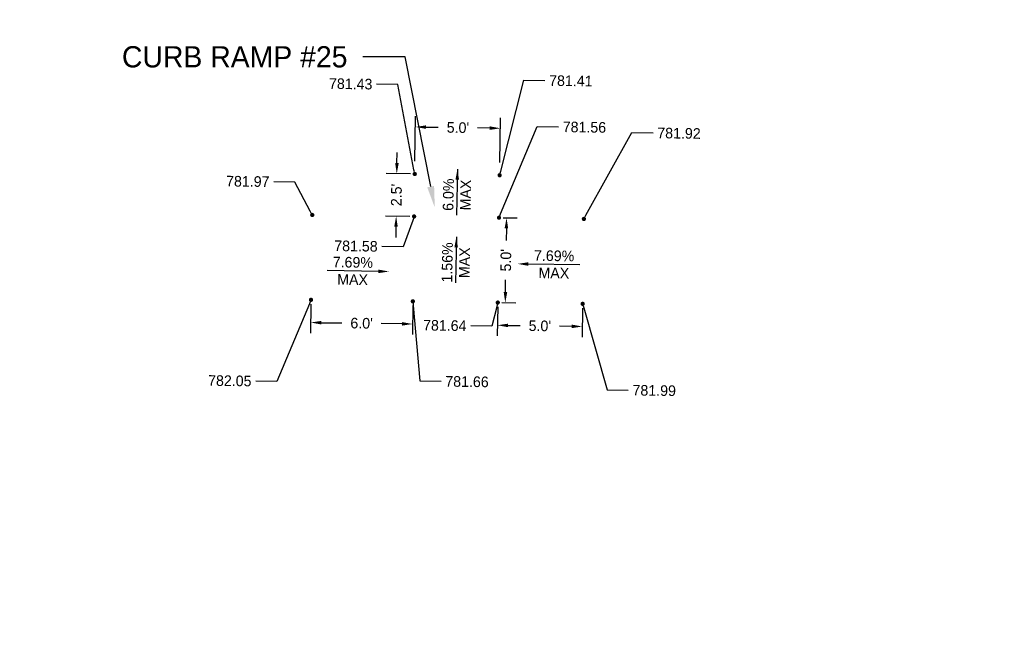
# Model space of a CAD drawing. Header units: feet. Extents: x 1384904 to 1390579, y 443400 to 444295.
# Tile 45 of 57: x 1389530 to 1389588, y 443898 to 443934. Entities that reach past the tile are written whole.
import ezdxf
from ezdxf import colors
from ezdxf.entities.mleader import LeaderData, LeaderLine
from ezdxf.math import Vec2, Vec3

# ---------------------------------------------------------------- set-up
doc = ezdxf.new("R2010")
doc.units = ezdxf.units.FT
doc.header["$MEASUREMENT"] = 0
doc.layers.add('DT_P_Text', color=3, linetype='Continuous')
doc.layers.add('PV_P_Text', color=7, linetype='Continuous')
doc.styles.get("Standard").update_dxf_attribs({"font": 'font31.shx'})
doc.dimstyles.get("Standard").update_dxf_attribs({"dimtxt": 0.18, "dimasz": 0.18, "dimexe": 0.18, "dimexo": 0.0625, "dimgap": 0.09, "dimtad": 0, "dimtih": 1, "dimtoh": 1, "dimdec": 4, "dimzin": 0, "dimdsep": 46, "dimtxsty": 'Standard', "dimcen": 0.09, "dimadec": 0, "dimazin": 0, "dimtfac": 1, "dimtdec": 4, "dimtofl": 0, "dimtmove": 0, "dimatfit": 3, "dimfxl": 1, "dimtolj": 1, "dimtzin": 0, "dimarcsym": 0})

# ---------------------------------------------------------------- blocks, each defined once
blk = doc.blocks.new('*D1022')
at = {"layer": 'Defpoints', "color": 0, "transparency": 16777216}
for p in [(1389547.546, 443917.98), (1389553.545, 443917.891), (1389553.525, 443916.555)]:
    blk.add_point(p, dxfattribs=at)
at = {"layer": 'PV_P_Text', "color": 0, "lineweight": -2, "transparency": 16777216}
for p, q in [((1389547.542, 443917.73), (1389547.517, 443916.018)), ((1389553.541, 443917.641), (1389553.516, 443915.93)), ((1389548.151, 443916.634), (1389549.365, 443916.616)), ((1389552.9, 443916.564), (1389551.686, 443916.582))]:
    blk.add_line(p, q, dxfattribs=at)
at = {"layer": 'PV_P_Text', "color": 0, "transparency": 16777216}
for points in [[(1389548.152, 443916.738), (1389548.149, 443916.53), (1389547.526, 443916.643)], [(1389552.902, 443916.668), (1389552.899, 443916.46), (1389553.525, 443916.555)]]:
    blk.add_solid(points, dxfattribs=at)
at = {"layer": 'PV_P_Text', "color": 0, "transparency": 16777216, "insert": (1389550.526, 443916.599), "char_height": 0.625, "attachment_point": 5, "rotation": 359.15596}
blk.add_mtext("\\A1;6.0'", dxfattribs=at)
blk = doc.blocks.new('_Dot')
at = {"color": 0, "linetype": 'ByBlock', "lineweight": -2}
blk.add_line((-0.5, 0), (-1, 0), dxfattribs=at)
at = {"color": 0, "linetype": 'ByBlock', "const_width": 0.5}
blk.add_lwpolyline([(-0.25, 0, 1), (0.25, 0, 1)], format="xyb", close=True, dxfattribs=at)
blk = doc.blocks.new('*D1023')
at = {"layer": 'Defpoints', "color": 0, "transparency": 16777216}
for p in [(1389552.597, 443925.406), (1389553.655, 443925.39), (1389553.619, 443922.891)]:
    blk.add_point(p, dxfattribs=at)
at = {"layer": 'PV_P_Text', "color": 0, "lineweight": -2, "transparency": 16777216}
for p, q in [((1389552.606, 443926.031), (1389552.615, 443926.656)), ((1389553.405, 443925.394), (1389551.972, 443925.415)), ((1389553.369, 443922.894), (1389551.935, 443922.915)), ((1389552.551, 443922.281), (1389552.542, 443921.656))]:
    blk.add_line(p, q, dxfattribs=at)
at = {"layer": 'PV_P_Text', "color": 0, "transparency": 16777216}
for points in [[(1389552.502, 443926.032), (1389552.71, 443926.029), (1389552.597, 443925.406)], [(1389552.447, 443922.283), (1389552.655, 443922.28), (1389552.56, 443922.906)]]:
    blk.add_solid(points, dxfattribs=at)
at = {"layer": 'PV_P_Text', "color": 0, "transparency": 16777216, "insert": (1389552.578, 443924.156), "char_height": 0.625, "attachment_point": 5, "rotation": 89.15596}
blk.add_mtext("\\A1;2.5'", dxfattribs=at)
blk = doc.blocks.new('*D1024')
at = {"layer": 'Defpoints', "color": 0, "transparency": 16777216}
for p in [(1389558.698, 443928.083), (1389553.663, 443925.896), (1389558.662, 443925.817)]:
    blk.add_point(p, dxfattribs=at)
at = {"layer": 'PV_P_Text', "color": 0, "lineweight": -2, "transparency": 16777216}
for p, q in [((1389553.667, 443926.146), (1389553.709, 443928.788)), ((1389558.666, 443926.067), (1389558.708, 443928.708)), ((1389554.324, 443928.153), (1389555.044, 443928.141)), ((1389558.073, 443928.093), (1389557.354, 443928.105))]:
    blk.add_line(p, q, dxfattribs=at)
at = {"layer": 'PV_P_Text', "color": 0, "transparency": 16777216}
for points in [[(1389554.326, 443928.257), (1389554.322, 443928.049), (1389553.699, 443928.163)], [(1389558.075, 443928.197), (1389558.072, 443927.989), (1389558.698, 443928.083)]]:
    blk.add_solid(points, dxfattribs=at)
at = {"layer": 'PV_P_Text', "color": 0, "transparency": 16777216, "insert": (1389556.199, 443928.123), "char_height": 0.625, "attachment_point": 5, "rotation": 359.08618}
blk.add_mtext("\\A1;5.0'", dxfattribs=at)
blk = doc.blocks.new('*D1025')
at = {"layer": 'Defpoints', "color": 0, "transparency": 16777216}
for p in [(1389558.618, 443922.817), (1389559.062, 443922.81), (1389558.544, 443917.818)]:
    blk.add_point(p, dxfattribs=at)
at = {"layer": 'PV_P_Text', "color": 0, "lineweight": -2, "transparency": 16777216}
for p, q in [((1389558.868, 443922.813), (1389559.687, 443922.801)), ((1389559.053, 443922.186), (1389559.042, 443921.466)), ((1389558.997, 443918.436), (1389559.008, 443919.156)), ((1389558.794, 443917.814), (1389559.613, 443917.802))]:
    blk.add_line(p, q, dxfattribs=at)
at = {"layer": 'PV_P_Text', "color": 0, "transparency": 16777216}
for points in [[(1389558.948, 443922.187), (1389559.157, 443922.184), (1389559.062, 443922.81)], [(1389558.893, 443918.437), (1389559.102, 443918.434), (1389558.988, 443917.811)]]:
    blk.add_solid(points, dxfattribs=at)
at = {"layer": 'PV_P_Text', "color": 0, "transparency": 16777216, "insert": (1389559.025, 443920.311), "char_height": 0.625, "attachment_point": 5, "rotation": 89.15596}
blk.add_mtext("\\A1;5.0'", dxfattribs=at)
blk = doc.blocks.new('*D1026')
at = {"layer": 'Defpoints', "color": 0, "transparency": 16777216}
for p in [(1389558.544, 443917.818), (1389563.544, 443917.744), (1389563.524, 443916.408)]:
    blk.add_point(p, dxfattribs=at)
at = {"layer": 'PV_P_Text', "color": 0, "lineweight": -2, "transparency": 16777216}
for p, q in [((1389558.541, 443917.568), (1389558.515, 443915.856)), ((1389563.54, 443917.494), (1389563.515, 443915.783)), ((1389559.15, 443916.472), (1389559.869, 443916.461)), ((1389562.899, 443916.417), (1389562.18, 443916.427))]:
    blk.add_line(p, q, dxfattribs=at)
at = {"layer": 'PV_P_Text', "color": 0, "transparency": 16777216}
for points in [[(1389559.151, 443916.576), (1389559.148, 443916.368), (1389558.525, 443916.481)], [(1389562.901, 443916.521), (1389562.898, 443916.313), (1389563.524, 443916.408)]]:
    blk.add_solid(points, dxfattribs=at)
at = {"layer": 'PV_P_Text', "color": 0, "transparency": 16777216, "insert": (1389561.024, 443916.444), "char_height": 0.625, "attachment_point": 5, "rotation": 359.15596}
blk.add_mtext("\\A1;5.0'", dxfattribs=at)
blk = doc.blocks.new('*D1064')
at = {"layer": 'Defpoints', "color": 0, "transparency": 16777216}
for p in [(1387540.978, 443974.544), (1387672.964, 443972.599), (1387677.04, 443965.292), (1390194.578, 443935.45), (1387670.013, 443772.371)]:
    blk.add_point(p, dxfattribs=at)
at = {"layer": 'DT_P_Text', "color": 0, "lineweight": -2, "transparency": 16777216}
for start, end in [(324.33813, 350.58886), (277.72294, 301.58179)]:
    blk.add_arc((1387672.964, 443972.6), 8.368, start, end, dxfattribs=at)
at = {"layer": 'DT_P_Text', "color": 0, "transparency": 16777216}
for points in [[(1387681.011, 443971.25), (1387681.426, 443971.213), (1387681.33, 443972.476)], [(1387674.101, 443964.1), (1387674.076, 443964.516), (1387672.84, 443964.233)]]:
    blk.add_solid(points, dxfattribs=at)
at = {"layer": 'DT_P_Text', "color": 0, "transparency": 16777216, "insert": (1387678.793, 443966.596), "char_height": 1.25, "attachment_point": 5}
blk.add_mtext('\\A1;90°0\'0"', dxfattribs=at)
blk = doc.blocks.new('*D1067')
at = {"layer": 'Defpoints', "color": 0, "transparency": 16777216}
for p in [(1387540.978, 443974.544), (1388536.58, 443959.876), (1388529.293, 443955.832), (1390194.578, 443935.45), (1388524.619, 443400.178)]:
    blk.add_point(p, dxfattribs=at)
at = {"layer": 'DT_P_Text', "color": 0, "lineweight": -2, "transparency": 16777216}
for start, end in [(187.75776, 214.00324), (236.01864, 260.17396)]:
    blk.add_arc((1388536.58, 443959.876), 8.334, start, end, dxfattribs=at)
at = {"layer": 'DT_P_Text', "color": 0, "transparency": 16777216}
for points in [[(1388528.114, 443958.739), (1388528.53, 443958.764), (1388528.247, 443959.999)], [(1388535.177, 443951.872), (1388535.137, 443951.457), (1388536.402, 443951.544)]]:
    blk.add_solid(points, dxfattribs=at)
at = {"layer": 'DT_P_Text', "color": 0, "transparency": 16777216, "insert": (1388530.581, 443954.091), "char_height": 1.25, "attachment_point": 5}
blk.add_mtext('\\A1;89°37\'11"', dxfattribs=at)
blk = doc.blocks.new('*D1069')
at = {"layer": 'Defpoints', "color": 0, "transparency": 16777216}
for p in [(1387540.978, 443974.544), (1388891.872, 443954.644), (1388895.842, 443947.513), (1390194.578, 443935.45), (1388883.325, 443416.879)]:
    blk.add_point(p, dxfattribs=at)
at = {"layer": 'DT_P_Text', "color": 0, "lineweight": -2, "transparency": 16777216}
for start, end in [(324.55029, 350.37077), (277.87464, 301.16142)]:
    blk.add_arc((1388891.872, 443954.642), 8.16, start, end, dxfattribs=at)
at = {"layer": 'DT_P_Text', "color": 0, "transparency": 16777216}
for points in [[(1388899.71, 443953.296), (1388900.125, 443953.258), (1388900.032, 443954.522)], [(1388893.003, 443946.351), (1388892.978, 443946.767), (1388891.743, 443946.483)]]:
    blk.add_solid(points, dxfattribs=at)
at = {"layer": 'DT_P_Text', "color": 0, "transparency": 16777216, "insert": (1388897.553, 443948.784), "char_height": 1.25, "attachment_point": 5}
blk.add_mtext('\\A1;90°3\'59"', dxfattribs=at)

msp = doc.modelspace()

# ---------------------------------------------------------------- linework, layer by layer
at = {"layer": 'PV_P_Text', "linetype": 'ByBlock', "lineweight": -2}
for points in [[(1389556.17007, 443925.67837), (1389556.12142, 443922.96643)], [(1389556.10693, 443921.68803), (1389556.0571, 443918.97611)], [(1389563.37304, 443920.04267), (1389560.34335, 443920.0873)], [(1389551.5176, 443919.65637), (1389548.48791, 443919.701)]]:
    msp.add_lwpolyline(points, dxfattribs=at)
at = {"layer": 'PV_P_Text'}
for points in [[(1389556.05471, 443925.05534), (1389556.17007, 443925.67837), (1389556.26301, 443925.0516)], [(1389555.9913, 443921.06505), (1389556.10693, 443921.68803), (1389556.1996, 443921.06122)], [(1389551.51914, 443919.76052), (1389552.14253, 443919.64716), (1389551.51607, 443919.55221)], [(1389560.34181, 443919.98315), (1389559.71842, 443920.09651), (1389560.34488, 443920.19146)]]:
    msp.add_solid(points, dxfattribs=at)

# ---------------------------------------------------------------- texts
at = {"layer": 'PV_P_Text', "char_height": 0.625, "attachment_point": 5}
for s, insert, rotation in [('6.0%', (1389555.63661, 443924.17268), 88.9723817), ('MAX', (1389556.64919, 443924.15452), 88.9723817), ('1.56%', (1389555.57281, 443920.18258), 88.9472992), ('MAX', (1389556.58539, 443920.16397), 88.9472992), ('7.69%', (1389561.86565, 443920.5713), 359.1559594), ('7.69%', (1389550.01021, 443920.185), 359.1559594), ('MAX', (1389561.85073, 443919.55867), 359.1559594), ('MAX', (1389549.9953, 443919.17236), 359.1559594)]:
    msp.add_mtext(s, dxfattribs=dict(at, insert=insert, rotation=rotation))

# ---------------------------------------------------------------- dimensions: what is measured, and where the dimension line sits
at = {"layer": 'DT_P_Text'}
for base, line1, line2, picture, middle in [((1387677.04029, 443965.2921), ((1387670.0134, 443772.37098), (1387672.96367, 443972.59925)), ((1387540.978, 443974.544), (1390194.57763, 443935.45023)), '*D1064', (1387678.79269, 443966.5962)), ((1388529.29261, 443955.83234), ((1388524.61868, 443400.17799), (1388536.57959, 443959.87645)), ((1387540.978, 443974.544), (1390194.57763, 443935.45023)), '*D1067', (1388530.58119, 443954.09076)), ((1388895.84236, 443947.5127), ((1387540.978, 443974.544), (1390194.57763, 443935.45023)), ((1388883.32531, 443416.87915), (1388891.87229, 443954.64389)), '*D1069', (1388897.55345, 443948.78426))]:
    dim = msp.add_angular_dim_2l(base=base, line1=line1, line2=line2, dimstyle='Standard', override={"dimscale": 10, "dimtxt": 0.125, "dimasz": 0.125, "dimgap": 0.05, "dimaunit": 1, "dimadec": 3}, dxfattribs=at)
    dim.commit()
    dim.dimension.update_dxf_attribs({"geometry": picture, "text_midpoint": middle})
at = {"layer": 'PV_P_Text'}
for p1, p2, distance, picture, middle in [((1389553.66286, 443925.89644), (1389558.66222, 443925.8167), 2.26679, '*D1024', (1389556.19869, 443928.12307)), ((1389553.61857, 443922.89068), (1389553.6554, 443925.39041), 1.05869, '*D1023', (1389552.57841, 443924.15614)), ((1389558.54437, 443917.81757), (1389558.61803, 443922.81703), -0.44385, '*D1025', (1389559.025, 443920.31076)), ((1389547.54557, 443917.97961), (1389553.54492, 443917.89122), -1.33641, '*D1022', (1389550.52556, 443916.59915)), ((1389558.54437, 443917.81757), (1389563.54383, 443917.74392), -1.33641, '*D1026', (1389561.02442, 443916.44448))]:
    dim = msp.add_aligned_dim(p1=p1, p2=p2, distance=distance, text="<>'", dimstyle='Standard', override={"dimscale": 5, "dimtxt": 0.125, "dimasz": 0.125, "dimexe": 0.125, "dimexo": 0.05, "dimgap": 0.05, "dimtih": 0, "dimtoh": 0, "dimdec": 1}, dxfattribs=at)
    dim.commit()
    dim.dimension.update_dxf_attribs({"geometry": picture, "text_midpoint": middle})

# ---------------------------------------------------------------- leaders
at = {"layer": 'DT_P_Text'}
ml = msp.add_multileader_mtext('Standard', dxfattribs=at)
ml.set_content('CURB RAMP #25', color=256)
ml.set_leader_properties()
ml.build(insert=Vec2(0, 0))
ml.multileader.update_dxf_attribs({"text_right_attachment_type": 2, "dogleg_length": 0.25, "arrow_head_size": 1.25, "scale": 10})
ctx = ml.context
ctx.base_point, ctx.scale, ctx.char_height, ctx.arrow_head_size, ctx.landing_gap_size, ctx.plane_origin = Vec3(1389534.39773, 443932.29444), 10, 1.25, 1.25, 0.9, Vec3(1389556.09389, 443917.85367)
ctx.right_attachment, ctx.text_align_type = 2, 2
notes = []
notes.append((ctx, [(0, (1, 1, 0), (1389553.09257, 443932.29444), (-1, 0), 2.5, [(0, [(1389554.83463, 443923.41931)], 0, [])])]))
ctx.mtext.insert, ctx.mtext.alignment, ctx.mtext.flow_direction = Vec3(1389549.69257, 443932.91944), 3, 5
at = {"layer": 'PV_P_Text'}
ml = msp.add_multileader_mtext('Standard', dxfattribs=at)
ml.set_content('781.43', color=256)
ml.set_leader_properties()
ml.set_arrow_properties(name='DOT')
ml.build(insert=Vec2(0, 0))
ml.multileader.update_dxf_attribs({"text_right_attachment_type": 2, "dogleg_length": 0.25, "arrow_head_size": 0.25, "scale": 5})
ctx = ml.context
ctx.base_point, ctx.scale, ctx.char_height, ctx.arrow_head_size, ctx.landing_gap_size, ctx.plane_origin, ctx.plane_x_axis, ctx.plane_y_axis = Vec3(1389548.11891, 443930.72638), 5, 0.625, 0.25, 0.25, Vec3(1389553.68458, 443925.37744), Vec3(0.9998915, -0.01473075), Vec3(0.01473075, 0.9998915)
ctx.right_attachment, ctx.text_align_type = 2, 2
notes.append((ctx, [(0, (1, 1, 0), (1389552.66108, 443930.65947), (-0.9998915, 0.01473075), 1.25, [(0, [(1389553.6554, 443925.39041)], 0, [])])]))
ctx.mtext.insert, ctx.mtext.text_direction, ctx.mtext.rotation, ctx.mtext.alignment, ctx.mtext.flow_direction = Vec3(1389551.16585, 443930.99403), Vec3(0.9998915, -0.01473075), 6.26845402, 3, 5
ml = msp.add_multileader_mtext('Standard', dxfattribs=at)
ml.set_content('781.41', color=256)
ml.set_leader_properties()
ml.set_arrow_properties(name='DOT')
ml.build(insert=Vec2(0, 0))
ml.multileader.update_dxf_attribs({"text_right_attachment_type": 2, "dogleg_length": 0.25, "arrow_head_size": 0.25, "scale": 5})
ctx = ml.context
ctx.base_point, ctx.scale, ctx.char_height, ctx.arrow_head_size, ctx.landing_gap_size, ctx.plane_origin, ctx.plane_x_axis, ctx.plane_y_axis = Vec3(1389561.32112, 443930.90266), 5, 0.625, 0.25, 0.25, Vec3(1389558.72086, 443927.80351), Vec3(0.9998915, -0.01473075), Vec3(0.01473075, 0.9998915)
ctx.right_attachment = 2
notes.append((ctx, [(1, (1, 1, 0), (1389560.07126, 443930.92108), (0.9998915, -0.01473075), 1.25, [(0, [(1389558.65485, 443925.31676)], 0, [])])]))
ctx.mtext.insert, ctx.mtext.text_direction, ctx.mtext.rotation, ctx.mtext.flow_direction = Vec3(1389561.5757, 443931.21145), Vec3(0.9998915, -0.01473075), 6.26845402, 5
ml = msp.add_multileader_mtext('Standard', dxfattribs=at)
ml.set_content('781.56', color=256)
ml.set_leader_properties()
ml.set_arrow_properties(name='DOT')
ml.build(insert=Vec2(0, 0))
ml.multileader.update_dxf_attribs({"text_right_attachment_type": 2, "dogleg_length": 0.25, "arrow_head_size": 0.25, "scale": 5})
ctx = ml.context
ctx.base_point, ctx.scale, ctx.char_height, ctx.arrow_head_size, ctx.landing_gap_size, ctx.plane_origin, ctx.plane_x_axis, ctx.plane_y_axis = Vec3(1389562.12183, 443928.17408), 5, 0.625, 0.25, 0.25, Vec3(1389558.68404, 443925.30378), Vec3(0.9998915, -0.01473075), Vec3(0.01473075, 0.9998915)
ctx.right_attachment = 2
notes.append((ctx, [(1, (1, 1, 0), (1389560.87197, 443928.19249), (0.9998915, -0.01473075), 1.25, [(0, [(1389558.61803, 443922.81703)], 0, [])])]))
ctx.mtext.insert, ctx.mtext.text_direction, ctx.mtext.rotation, ctx.mtext.flow_direction = Vec3(1389562.37641, 443928.48286), Vec3(0.9998915, -0.01473075), 6.26845402, 5
ml = msp.add_multileader_mtext('Standard', dxfattribs=at)
ml.set_content('781.92', color=256)
ml.set_leader_properties()
ml.set_arrow_properties(name='DOT')
ml.build(insert=Vec2(0, 0))
ml.multileader.update_dxf_attribs({"text_right_attachment_type": 2, "dogleg_length": 0.25, "arrow_head_size": 0.25, "scale": 5})
ctx = ml.context
ctx.base_point, ctx.scale, ctx.char_height, ctx.arrow_head_size, ctx.landing_gap_size, ctx.plane_origin, ctx.plane_x_axis, ctx.plane_y_axis = Vec3(1389567.69072, 443927.81478), 5, 0.625, 0.25, 0.25, Vec3(1389564.68339, 443925.2154), Vec3(0.9998915, -0.01473075), Vec3(0.01473075, 0.9998915)
ctx.right_attachment = 2
notes.append((ctx, [(1, (1, 1, 0), (1389566.44085, 443927.8332), (0.9998915, -0.01473075), 1.25, [(0, [(1389563.61749, 443922.74337)], 0, [])])]))
ctx.mtext.insert, ctx.mtext.text_direction, ctx.mtext.rotation, ctx.mtext.flow_direction = Vec3(1389567.94529, 443928.12357), Vec3(0.9998915, -0.01473075), 6.26845402, 5
ml = msp.add_multileader_mtext('Standard', dxfattribs=at)
ml.set_content('781.97', color=256)
ml.set_leader_properties()
ml.set_arrow_properties(name='DOT')
ml.build(insert=Vec2(0, 0))
ml.multileader.update_dxf_attribs({"text_right_attachment_type": 2, "dogleg_length": 0.25, "arrow_head_size": 0.25, "scale": 5})
ctx = ml.context
ctx.base_point, ctx.scale, ctx.char_height, ctx.arrow_head_size, ctx.landing_gap_size, ctx.plane_origin, ctx.plane_x_axis, ctx.plane_y_axis = Vec3(1389542.0276, 443924.98201), 5, 0.625, 0.25, 0.25, Vec3(1389547.6484, 443922.96609), Vec3(0.9998915, -0.01473075), Vec3(0.01473075, 0.9998915)
ctx.right_attachment, ctx.text_align_type = 2, 2
notes.append((ctx, [(0, (1, 1, 0), (1389546.59952, 443924.91465), (-0.9998915, 0.01473075), 1.25, [(0, [(1389547.61922, 443922.97906)], 0, [])])]))
ctx.mtext.insert, ctx.mtext.text_direction, ctx.mtext.rotation, ctx.mtext.alignment, ctx.mtext.flow_direction = Vec3(1389545.10429, 443925.24921), Vec3(0.9998915, -0.01473075), 6.26845402, 3, 5
ml = msp.add_multileader_mtext('Standard', dxfattribs=at)
ml.set_content('781.58', color=256)
ml.set_leader_properties()
ml.set_arrow_properties(name='DOT')
ml.build(insert=Vec2(0, 0))
ml.multileader.update_dxf_attribs({"text_right_attachment_type": 2, "dogleg_length": 0.25, "arrow_head_size": 0.25, "scale": 5})
ctx = ml.context
ctx.base_point, ctx.scale, ctx.char_height, ctx.arrow_head_size, ctx.landing_gap_size, ctx.plane_origin, ctx.plane_x_axis, ctx.plane_y_axis = Vec3(1389548.46444, 443921.1737), 5, 0.625, 0.25, 0.25, Vec3(1389553.64775, 443922.87771), Vec3(0.9998915, -0.01473075), Vec3(0.01473075, 0.9998915)
ctx.right_attachment, ctx.text_align_type = 2, 2
notes.append((ctx, [(0, (1, 1, 0), (1389552.97189, 443921.10729), (-0.9998915, 0.01473075), 1.25, [(0, [(1389553.61857, 443922.89068)], 0, [])])]))
ctx.mtext.insert, ctx.mtext.text_direction, ctx.mtext.rotation, ctx.mtext.alignment, ctx.mtext.flow_direction = Vec3(1389551.47665, 443921.44186), Vec3(0.9998915, -0.01473075), 6.26845402, 3, 5
ml = msp.add_multileader_mtext('Standard', dxfattribs=at)
ml.set_content('782.05', color=256)
ml.set_leader_properties()
ml.set_arrow_properties(name='DOT')
ml.build(insert=Vec2(0, 0))
ml.multileader.update_dxf_attribs({"text_right_attachment_type": 2, "dogleg_length": 0.25, "arrow_head_size": 0.25, "scale": 5})
ctx = ml.context
ctx.base_point, ctx.scale, ctx.char_height, ctx.arrow_head_size, ctx.landing_gap_size, ctx.plane_origin, ctx.plane_x_axis, ctx.plane_y_axis = Vec3(1389540.71017, 443913.24362), 5, 0.625, 0.25, 0.25, Vec3(1389546.57486, 443917.98137), Vec3(0.9998915, -0.01473075), Vec3(0.01473075, 0.9998915)
ctx.right_attachment, ctx.text_align_type = 2, 2
notes.append((ctx, [(0, (1, 1, 0), (1389545.54, 443913.17247), (-0.9998915, 0.01473075), 1.25, [(0, [(1389547.54557, 443917.97961)], 0, [])])]))
ctx.mtext.insert, ctx.mtext.text_direction, ctx.mtext.rotation, ctx.mtext.alignment, ctx.mtext.flow_direction = Vec3(1389544.04477, 443913.50703), Vec3(0.9998915, -0.01473075), 6.26845402, 3, 5
ml = msp.add_multileader_mtext('Standard', dxfattribs=at)
ml.set_content('781.66', color=256)
ml.set_leader_properties()
ml.set_arrow_properties(name='DOT')
ml.build(insert=Vec2(0, 0))
ml.multileader.update_dxf_attribs({"text_right_attachment_type": 2, "dogleg_length": 0.25, "arrow_head_size": 0.25, "scale": 5})
ctx = ml.context
ctx.base_point, ctx.scale, ctx.char_height, ctx.arrow_head_size, ctx.landing_gap_size, ctx.plane_origin, ctx.plane_x_axis, ctx.plane_y_axis = Vec3(1389555.20615, 443913.18471), 5, 0.625, 0.25, 0.25, Vec3(1389553.5741, 443917.87825), Vec3(0.9998915, -0.01473075), Vec3(0.01473075, 0.9998915)
ctx.right_attachment = 2
notes.append((ctx, [(1, (1, 1, 0), (1389553.95628, 443913.20312), (0.9998915, -0.01473075), 1.25, [(0, [(1389553.54492, 443917.89122)], 0, [])])]))
ctx.mtext.insert, ctx.mtext.text_direction, ctx.mtext.rotation, ctx.mtext.flow_direction = Vec3(1389555.46072, 443913.49349), Vec3(0.9998915, -0.01473075), 6.26845402, 5
ml = msp.add_multileader_mtext('Standard', dxfattribs=at)
ml.set_content('781.64', color=256)
ml.set_leader_properties()
ml.set_arrow_properties(name='DOT')
ml.build(insert=Vec2(0, 0))
ml.multileader.update_dxf_attribs({"text_right_attachment_type": 2, "dogleg_length": 0.25, "arrow_head_size": 0.25, "scale": 5})
ctx = ml.context
ctx.base_point, ctx.scale, ctx.char_height, ctx.arrow_head_size, ctx.landing_gap_size, ctx.plane_origin, ctx.plane_x_axis, ctx.plane_y_axis = Vec3(1389553.67478, 443916.49595), 5, 0.625, 0.25, 0.25, Vec3(1389558.57356, 443917.8046), Vec3(0.9998915, -0.01473075), Vec3(0.01473075, 0.9998915)
ctx.right_attachment, ctx.text_align_type = 2, 2
notes.append((ctx, [(0, (1, 1, 0), (1389558.20207, 443916.42925), (-0.9998915, 0.01473075), 1.25, [(0, [(1389558.54437, 443917.81757)], 0, [])])]))
ctx.mtext.insert, ctx.mtext.text_direction, ctx.mtext.rotation, ctx.mtext.alignment, ctx.mtext.flow_direction = Vec3(1389556.70683, 443916.76381), Vec3(0.9998915, -0.01473075), 6.26845402, 3, 5
ml = msp.add_multileader_mtext('Standard', dxfattribs=at)
ml.set_content('781.99', color=256)
ml.set_leader_properties()
ml.set_arrow_properties(name='DOT')
ml.build(insert=Vec2(0, 0))
ml.multileader.update_dxf_attribs({"text_right_attachment_type": 2, "dogleg_length": 0.25, "arrow_head_size": 0.25, "scale": 5})
ctx = ml.context
ctx.base_point, ctx.scale, ctx.char_height, ctx.arrow_head_size, ctx.landing_gap_size, ctx.plane_origin, ctx.plane_x_axis, ctx.plane_y_axis = Vec3(1389566.23313, 443912.66375), 5, 0.625, 0.25, 0.25, Vec3(1389563.57301, 443917.73094), Vec3(0.9998915, -0.01473075), Vec3(0.01473075, 0.9998915)
ctx.right_attachment = 2
notes.append((ctx, [(1, (1, 1, 0), (1389564.98326, 443912.68217), (0.9998915, -0.01473075), 1.25, [(0, [(1389563.54383, 443917.74392)], 0, [])])]))
ctx.mtext.insert, ctx.mtext.text_direction, ctx.mtext.rotation, ctx.mtext.flow_direction = Vec3(1389566.4877, 443912.97254), Vec3(0.9998915, -0.01473075), 6.26845402, 5
for ctx, leaders in notes:
    for number, flags, end, landing, length, lines in leaders:
        leader = LeaderData()
        leader.index, (leader.has_last_leader_line, leader.has_dogleg_vector, leader.attachment_direction) = number, flags
        leader.last_leader_point, leader.dogleg_vector, leader.dogleg_length = Vec3(end), Vec3(landing), length
        for number, points, colour, breaks in lines:
            line = LeaderLine()
            line.index, line.vertices, line.color, line.breaks = number, Vec3.list(points), colors.encode_raw_color(colour), breaks
            leader.lines.append(line)
        ctx.leaders.append(leader)

doc.saveas('drawing.dxf')
